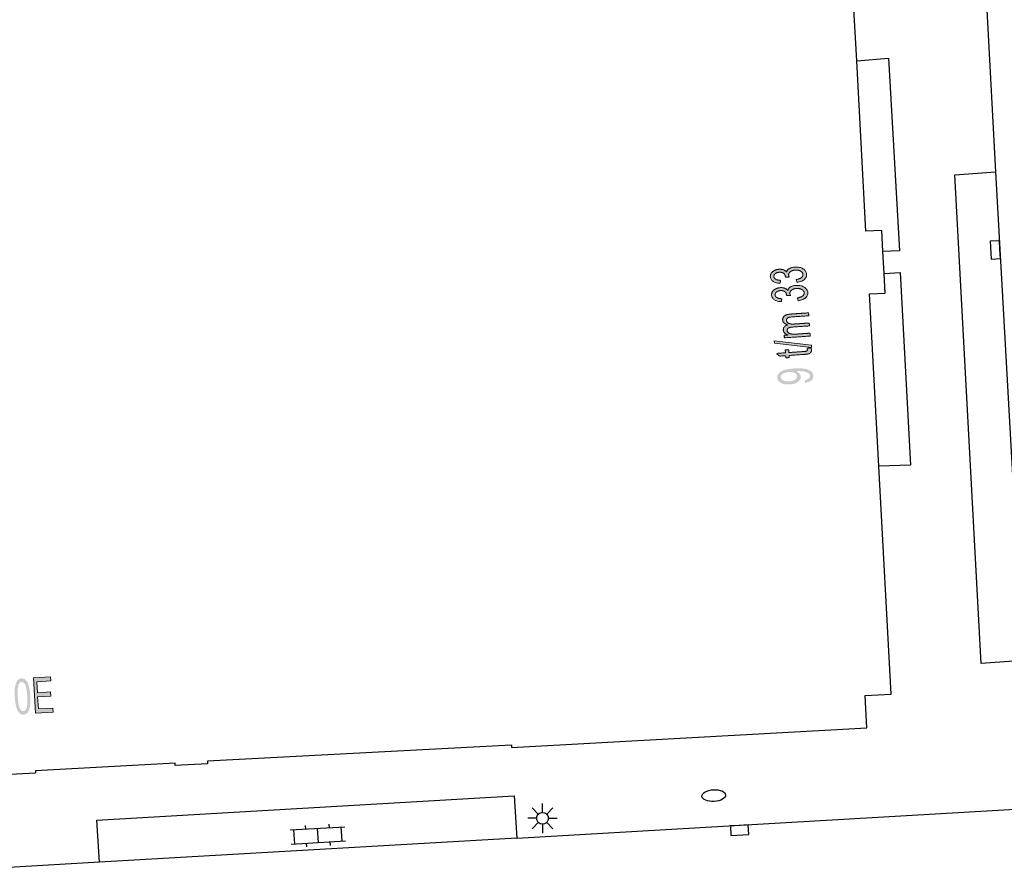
# Model space of a CAD drawing. Header units: metres. Extents: x 134521 to 134907, y 396000 to 396359.
# Tile 67 of 135: x 134715 to 134757, y 396004 to 396040. Entities that reach past the tile are written whole.
import ezdxf

# ---------------------------------------------------------------- set-up
doc = ezdxf.new("R2010")
doc.units = ezdxf.units.M
doc.header["$MEASUREMENT"] = 0

msp = doc.modelspace()

# ---------------------------------------------------------------- hatches: boundary and pattern name
at = {"linetype": 'Continuous', "lineweight": 0, "extrusion": (0, 0, -1)}
h = msp.add_hatch(color=251, dxfattribs=at)
edge = h.paths.add_edge_path()
edge.add_line((-134747.963, 396029.384), (-134747.931, 396029.505))
edge.add_spline(control_points=[(-134747.931, 396029.505), (-134748.086, 396029.537), (-134748.151, 396029.592), (-134748.217, 396029.647), (-134748.212, 396029.72), (-134748.206, 396029.807), (-134748.112, 396029.86), (-134748.018, 396029.914), (-134747.886, 396029.905), (-134747.759, 396029.896), (-134747.681, 396029.835), (-134747.602, 396029.774), (-134747.608, 396029.689), (-134747.61, 396029.655), (-134747.634, 396029.604)], knot_values=[0, 0, 0, 0.142857, 0.142857, 0.285714, 0.285714, 0.428571, 0.428571, 0.571429, 0.571429, 0.714286, 0.714286, 0.857143, 0.857143, 1, 1, 1], degree=2, periodic=0)
edge.add_line((-134747.634, 396029.604), (-134747.472, 396029.607))
edge.add_spline(control_points=[(-134747.472, 396029.607), (-134747.474, 396029.619), (-134747.473, 396029.627), (-134747.468, 396029.705), (-134747.402, 396029.764), (-134747.337, 396029.822), (-134747.209, 396029.813), (-134747.108, 396029.807), (-134747.045, 396029.756), (-134746.982, 396029.706), (-134746.987, 396029.634), (-134746.992, 396029.563), (-134747.063, 396029.52), (-134747.134, 396029.477), (-134747.27, 396029.472)], knot_values=[0, 0, 0, 0.142857, 0.142857, 0.285714, 0.285714, 0.428571, 0.428571, 0.571429, 0.571429, 0.714286, 0.714286, 0.857143, 0.857143, 1, 1, 1], degree=2, periodic=0)
edge.add_line((-134747.27, 396029.472), (-134747.245, 396029.347))
edge.add_spline(control_points=[(-134747.245, 396029.347), (-134747.059, 396029.357), (-134746.952, 396029.43), (-134746.845, 396029.503), (-134746.837, 396029.621), (-134746.831, 396029.703), (-134746.879, 396029.775), (-134746.927, 396029.848), (-134747.015, 396029.89), (-134747.103, 396029.933), (-134747.205, 396029.94), (-134747.302, 396029.947), (-134747.384, 396029.917), (-134747.466, 396029.888), (-134747.517, 396029.823), (-134747.542, 396029.914), (-134747.635, 396029.969), (-134747.728, 396030.024), (-134747.873, 396030.034), (-134748.068, 396030.048), (-134748.211, 396029.962), (-134748.354, 396029.876), (-134748.364, 396029.73), (-134748.373, 396029.599), (-134748.261, 396029.504), (-134748.149, 396029.409), (-134747.963, 396029.384)], knot_values=[0, 0, 0, 0.076923, 0.076923, 0.153846, 0.153846, 0.230769, 0.230769, 0.307692, 0.307692, 0.384615, 0.384615, 0.461538, 0.461538, 0.538462, 0.538462, 0.615385, 0.615385, 0.692308, 0.692308, 0.769231, 0.769231, 0.846154, 0.846154, 0.923077, 0.923077, 1, 1, 1], degree=2, periodic=0)
h = msp.add_hatch(color=251, dxfattribs=at)
edge = h.paths.add_edge_path()
edge.add_line((-134748.016, 396028.609), (-134747.984, 396028.73))
edge.add_spline(control_points=[(-134747.984, 396028.73), (-134748.139, 396028.762), (-134748.204, 396028.817), (-134748.27, 396028.872), (-134748.265, 396028.945), (-134748.259, 396029.032), (-134748.165, 396029.085), (-134748.071, 396029.139), (-134747.938, 396029.13), (-134747.812, 396029.121), (-134747.733, 396029.06), (-134747.655, 396029), (-134747.661, 396028.915), (-134747.663, 396028.88), (-134747.687, 396028.83)], knot_values=[0, 0, 0, 0.142857, 0.142857, 0.285714, 0.285714, 0.428571, 0.428571, 0.571429, 0.571429, 0.714286, 0.714286, 0.857143, 0.857143, 1, 1, 1], degree=2, periodic=0)
edge.add_line((-134747.687, 396028.83), (-134747.525, 396028.832))
edge.add_spline(control_points=[(-134747.525, 396028.832), (-134747.526, 396028.845), (-134747.526, 396028.852), (-134747.521, 396028.93), (-134747.455, 396028.989), (-134747.39, 396029.047), (-134747.262, 396029.039), (-134747.161, 396029.032), (-134747.098, 396028.982), (-134747.035, 396028.931), (-134747.04, 396028.859), (-134747.045, 396028.788), (-134747.116, 396028.745), (-134747.186, 396028.702), (-134747.322, 396028.697)], knot_values=[0, 0, 0, 0.142857, 0.142857, 0.285714, 0.285714, 0.428571, 0.428571, 0.571429, 0.571429, 0.714286, 0.714286, 0.857143, 0.857143, 1, 1, 1], degree=2, periodic=0)
edge.add_line((-134747.322, 396028.697), (-134747.298, 396028.573))
edge.add_spline(control_points=[(-134747.298, 396028.573), (-134747.111, 396028.582), (-134747.004, 396028.655), (-134746.898, 396028.728), (-134746.889, 396028.846), (-134746.884, 396028.928), (-134746.932, 396029.001), (-134746.979, 396029.073), (-134747.068, 396029.115), (-134747.156, 396029.158), (-134747.258, 396029.165), (-134747.355, 396029.172), (-134747.436, 396029.142), (-134747.518, 396029.113), (-134747.57, 396029.048), (-134747.594, 396029.139), (-134747.687, 396029.194), (-134747.781, 396029.25), (-134747.925, 396029.259), (-134748.121, 396029.273), (-134748.264, 396029.187), (-134748.407, 396029.101), (-134748.416, 396028.955), (-134748.425, 396028.824), (-134748.314, 396028.729), (-134748.202, 396028.634), (-134748.016, 396028.609)], knot_values=[0, 0, 0, 0.076923, 0.076923, 0.153846, 0.153846, 0.230769, 0.230769, 0.307692, 0.307692, 0.384615, 0.384615, 0.461538, 0.461538, 0.538462, 0.538462, 0.615385, 0.615385, 0.692308, 0.692308, 0.769231, 0.769231, 0.846154, 0.846154, 0.923077, 0.923077, 1, 1, 1], degree=2, periodic=0)
h = msp.add_hatch(color=251, dxfattribs=at)
edge = h.paths.add_edge_path()
edge.add_line((-134748.516, 396027.121), (-134747.431, 396027.048))
edge.add_line((-134747.431, 396027.048), (-134747.424, 396027.157))
edge.add_line((-134747.424, 396027.157), (-134747.577, 396027.167))
edge.add_spline(control_points=[(-134747.577, 396027.167), (-134747.495, 396027.196), (-134747.442, 396027.249), (-134747.39, 396027.303), (-134747.385, 396027.375), (-134747.38, 396027.455), (-134747.426, 396027.51), (-134747.473, 396027.565), (-134747.561, 396027.592), (-134747.365, 396027.665), (-134747.356, 396027.803), (-134747.349, 396027.91), (-134747.434, 396027.974), (-134747.519, 396028.038), (-134747.705, 396028.051)], knot_values=[0, 0, 0, 0.142857, 0.142857, 0.285714, 0.285714, 0.428571, 0.428571, 0.571429, 0.571429, 0.714286, 0.714286, 0.857143, 0.857143, 1, 1, 1], degree=2, periodic=0)
edge.add_line((-134747.705, 396028.051), (-134748.449, 396028.102))
edge.add_line((-134748.449, 396028.102), (-134748.458, 396027.979))
edge.add_line((-134748.458, 396027.979), (-134747.775, 396027.933))
edge.add_spline(control_points=[(-134747.775, 396027.933), (-134747.665, 396027.925), (-134747.617, 396027.91), (-134747.57, 396027.895), (-134747.542, 396027.861), (-134747.515, 396027.828), (-134747.517, 396027.786), (-134747.523, 396027.71), (-134747.602, 396027.664), (-134747.682, 396027.619), (-134747.849, 396027.631)], knot_values=[0, 0, 0, 0.2, 0.2, 0.4, 0.4, 0.6, 0.6, 0.8, 0.8, 1, 1, 1], degree=2, periodic=0)
edge.add_line((-134747.849, 396027.631), (-134748.479, 396027.674))
edge.add_line((-134748.479, 396027.674), (-134748.487, 396027.551))
edge.add_line((-134748.487, 396027.551), (-134747.783, 396027.503))
edge.add_spline(control_points=[(-134747.783, 396027.503), (-134747.66, 396027.495), (-134747.601, 396027.461), (-134747.542, 396027.427), (-134747.547, 396027.358), (-134747.55, 396027.307), (-134747.594, 396027.265), (-134747.638, 396027.224), (-134747.718, 396027.21), (-134747.798, 396027.196), (-134747.946, 396027.206)], knot_values=[0, 0, 0, 0.2, 0.2, 0.4, 0.4, 0.6, 0.6, 0.8, 0.8, 1, 1, 1], degree=2, periodic=0)
edge.add_line((-134747.946, 396027.206), (-134748.508, 396027.244))
edge.add_line((-134748.508, 396027.244), (-134748.516, 396027.121))
for points in [[(-134748.574, 396026.644), (-134748.567, 396026.743), (-134747.001, 396026.927), (-134747.007, 396026.828)], [(-134715.835, 396011.21), (-134716.58, 396011.254), (-134716.57, 396011.431), (-134715.956, 396011.394), (-134715.926, 396011.903), (-134716.479, 396011.937), (-134716.468, 396012.114), (-134715.915, 396012.08), (-134715.888, 396012.538), (-134716.478, 396012.573), (-134716.467, 396012.75), (-134715.745, 396012.707)]]:
    msp.add_hatch(color=251, dxfattribs=at).paths.add_polyline_path(points)
h = msp.add_hatch(color=251, dxfattribs=at)
edge = h.paths.add_edge_path()
edge.add_line((-134748.387, 396026.603), (-134748.548, 396026.632))
edge.add_spline(control_points=[(-134748.548, 396026.632), (-134748.568, 396026.581), (-134748.571, 396026.54), (-134748.575, 396026.474), (-134748.546, 396026.435), (-134748.517, 396026.396), (-134748.466, 396026.378), (-134748.416, 396026.359), (-134748.25, 396026.348)], knot_values=[0, 0, 0, 0.25, 0.25, 0.5, 0.5, 0.75, 0.75, 1, 1, 1], degree=2, periodic=0)
edge.add_line((-134748.25, 396026.348), (-134747.625, 396026.305))
edge.add_line((-134747.625, 396026.305), (-134747.631, 396026.215))
edge.add_line((-134747.631, 396026.215), (-134747.489, 396026.205))
edge.add_line((-134747.489, 396026.205), (-134747.483, 396026.296))
edge.add_line((-134747.483, 396026.296), (-134747.214, 396026.277))
edge.add_line((-134747.214, 396026.277), (-134747.096, 396026.392))
edge.add_line((-134747.096, 396026.392), (-134747.474, 396026.418))
edge.add_line((-134747.474, 396026.418), (-134747.466, 396026.54))
edge.add_line((-134747.466, 396026.54), (-134747.609, 396026.55))
edge.add_line((-134747.609, 396026.55), (-134747.617, 396026.428))
edge.add_line((-134747.617, 396026.428), (-134748.252, 396026.471))
edge.add_spline(control_points=[(-134748.252, 396026.471), (-134748.331, 396026.476), (-134748.353, 396026.484), (-134748.375, 396026.492), (-134748.388, 396026.508), (-134748.4, 396026.523), (-134748.398, 396026.55), (-134748.397, 396026.571), (-134748.387, 396026.603)], knot_values=[0, 0, 0, 0.25, 0.25, 0.5, 0.5, 0.75, 0.75, 1, 1, 1], degree=2, periodic=0)
h = msp.add_hatch(color=251, dxfattribs=at)
edge = h.paths.add_edge_path()
edge.add_line((-134748.302, 396025.146), (-134748.278, 396025.263))
edge.add_spline(control_points=[(-134748.278, 396025.263), (-134748.402, 396025.286), (-134748.456, 396025.332), (-134748.509, 396025.378), (-134748.504, 396025.444), (-134748.501, 396025.5), (-134748.459, 396025.54), (-134748.417, 396025.581), (-134748.35, 396025.603), (-134748.284, 396025.626), (-134748.172, 396025.637), (-134748.061, 396025.647), (-134747.946, 396025.64), (-134747.934, 396025.639), (-134747.909, 396025.636), (-134748, 396025.606), (-134748.059, 396025.546), (-134748.118, 396025.486), (-134748.123, 396025.412), (-134748.131, 396025.288), (-134748.002, 396025.193), (-134747.874, 396025.098), (-134747.653, 396025.083), (-134747.426, 396025.068), (-134747.281, 396025.148), (-134747.136, 396025.228), (-134747.127, 396025.362), (-134747.12, 396025.46), (-134747.193, 396025.546), (-134747.266, 396025.632), (-134747.409, 396025.683), (-134747.551, 396025.735), (-134747.827, 396025.754), (-134748.114, 396025.773), (-134748.286, 396025.743), (-134748.459, 396025.713), (-134748.553, 396025.638), (-134748.648, 396025.562), (-134748.655, 396025.451), (-134748.663, 396025.335), (-134748.571, 396025.254), (-134748.478, 396025.173), (-134748.302, 396025.146)], knot_values=[0, 0, 0, 0.047619, 0.047619, 0.095238, 0.095238, 0.142857, 0.142857, 0.190476, 0.190476, 0.238095, 0.238095, 0.285714, 0.285714, 0.333333, 0.333333, 0.380952, 0.380952, 0.428571, 0.428571, 0.47619, 0.47619, 0.52381, 0.52381, 0.571429, 0.571429, 0.619048, 0.619048, 0.666667, 0.666667, 0.714286, 0.714286, 0.761905, 0.761905, 0.809524, 0.809524, 0.857143, 0.857143, 0.904762, 0.904762, 0.952381, 0.952381, 1, 1, 1], degree=2, periodic=0)
edge = h.paths.add_edge_path(flags=16)
edge.add_spline(control_points=[(-134747.609, 396025.602), (-134747.45, 396025.591), (-134747.361, 396025.529), (-134747.272, 396025.467), (-134747.277, 396025.388), (-134747.283, 396025.306), (-134747.387, 396025.253), (-134747.491, 396025.199), (-134747.651, 396025.21), (-134747.794, 396025.22), (-134747.879, 396025.283), (-134747.964, 396025.346), (-134747.959, 396025.431), (-134747.953, 396025.516), (-134747.86, 396025.564), (-134747.767, 396025.613), (-134747.609, 396025.602)], knot_values=[0, 0, 0, 0.125, 0.125, 0.25, 0.25, 0.375, 0.375, 0.5, 0.5, 0.625, 0.625, 0.75, 0.75, 0.875, 0.875, 1, 1, 1], degree=2, periodic=0)
h = msp.add_hatch(color=251, dxfattribs=at)
edge = h.paths.add_edge_path()
edge.add_spline(control_points=[(-134714.962, 396011.898), (-134714.946, 396012.164), (-134714.973, 396012.328), (-134715, 396012.492), (-134715.066, 396012.584), (-134715.133, 396012.676), (-134715.242, 396012.682), (-134715.322, 396012.687), (-134715.386, 396012.642), (-134715.449, 396012.598), (-134715.494, 396012.509), (-134715.539, 396012.42), (-134715.569, 396012.29), (-134715.6, 396012.16), (-134715.613, 396011.937), (-134715.629, 396011.674), (-134715.602, 396011.51), (-134715.576, 396011.345), (-134715.51, 396011.253), (-134715.443, 396011.161), (-134715.334, 396011.154), (-134715.189, 396011.146), (-134715.098, 396011.295), (-134714.988, 396011.477), (-134714.962, 396011.898)], knot_values=[0, 0, 0, 0.083333, 0.083333, 0.166667, 0.166667, 0.25, 0.25, 0.333333, 0.333333, 0.416667, 0.416667, 0.5, 0.5, 0.583333, 0.583333, 0.666667, 0.666667, 0.75, 0.75, 0.833333, 0.833333, 0.916667, 0.916667, 1, 1, 1], degree=2, periodic=0)
edge = h.paths.add_edge_path(flags=16)
edge.add_spline(control_points=[(-134715.089, 396011.906), (-134715.111, 396011.536), (-134715.176, 396011.418), (-134715.24, 396011.3), (-134715.324, 396011.305), (-134715.409, 396011.31), (-134715.459, 396011.436), (-134715.509, 396011.561), (-134715.487, 396011.93), (-134715.464, 396012.299), (-134715.4, 396012.418), (-134715.335, 396012.536), (-134715.249, 396012.531), (-134715.165, 396012.525), (-134715.121, 396012.415), (-134715.067, 396012.275), (-134715.089, 396011.906)], knot_values=[0, 0, 0, 0.125, 0.125, 0.25, 0.25, 0.375, 0.375, 0.5, 0.5, 0.625, 0.625, 0.75, 0.75, 0.875, 0.875, 1, 1, 1], degree=2, periodic=0)

# ---------------------------------------------------------------- linework, layer by layer
at = {"color": 251}
for p, q in [((134755.608, 396047.523), (134756.34, 396034.051)), ((134750.481, 396038.739), (134750.238, 396043.279)), ((134750.481, 396038.739), (134751.823, 396038.842)), ((134750.867, 396031.541), (134750.481, 396038.739)), ((134751.823, 396038.842), (134752.279, 396030.718)), ((134754.616, 396033.928), (134756.34, 396034.051)), ((134756.34, 396034.051), (134757.289, 396016.978)), ((134755.738, 396013.307), (134754.616, 396033.928)), ((134751.536, 396031.578), (134750.867, 396031.541)), ((134751.585, 396030.693), (134751.536, 396031.578)), ((134752.279, 396030.718), (134751.585, 396030.693)), ((134751.636, 396029.764), (134751.585, 396030.693)), ((134751.636, 396029.764), (134752.319, 396029.799)), ((134751.682, 396028.927), (134751.636, 396029.764)), ((134752.319, 396029.799), (134752.749, 396021.682)), ((134751.016, 396028.897), (134751.682, 396028.927)), ((134751.41, 396021.632), (134751.016, 396028.897)), ((134752.749, 396021.682), (134751.41, 396021.632)), ((134751.932, 396012.019), (134751.41, 396021.632)), ((134757.51, 396013.442), (134755.738, 396013.307)), ((134750.841, 396011.964), (134751.932, 396012.019)), ((134750.911, 396010.602), (134750.841, 396011.964)), ((134736.136, 396005.946), (134839.44, 396011.943)), ((134735.921, 396009.768), (134750.911, 396010.602)), ((134735.916, 396009.87), (134723.09, 396009.188)), ((134735.916, 396009.87), (134735.921, 396009.768)), ((134721.726, 396009.112), (134715.832, 396008.78)), ((134721.732, 396009.002), (134721.726, 396009.112)), ((134723.096, 396009.08), (134721.732, 396009.002)), ((134723.09, 396009.188), (134723.096, 396009.08)), ((134690.106, 396007.16), (134715.836, 396008.705)), ((134715.832, 396008.78), (134715.836, 396008.705)), ((134718.429, 396006.702), (134736.03, 396007.722)), ((134736.03, 396007.722), (134736.136, 396005.946)), ((134737.225, 396007.031), (134737.225, 396007.406)), ((134737.048, 396006.958), (134736.783, 396007.223)), ((134737.402, 396006.958), (134737.667, 396007.223)), ((134718.54, 396004.927), (134718.429, 396006.702)), ((134736.975, 396006.781), (134736.6, 396006.781)), ((134737.048, 396006.604), (134736.783, 396006.339)), ((134737.667, 396006.339), (134737.402, 396006.604)), ((134737.475, 396006.781), (134737.85, 396006.781)), ((134726.586, 396006.289), (134728.882, 396006.422)), ((134726.77, 396005.698), (134726.735, 396006.297)), ((134727.234, 396006.326), (134727.226, 396006.476)), ((134727.768, 396005.757), (134727.734, 396006.355)), ((134728.233, 396006.385), (134728.224, 396006.534)), ((134728.767, 396005.815), (134728.732, 396006.414)), ((134737.225, 396006.531), (134737.225, 396006.156)), ((134736.136, 396005.946), (134718.54, 396004.927)), ((134726.62, 396005.69), (134728.916, 396005.823)), ((134728.276, 396005.636), (134728.268, 396005.786)), ((134727.278, 396005.578), (134727.269, 396005.727)), ((134718.54, 396004.927), (134709.761, 396004.418))]:
    msp.add_line(p, q, dxfattribs=at)
at = {"color": 251, "flags": 128}
for points in [[(134756.525, 396030.769), (134756.504, 396031.143), (134756.105, 396031.121), (134756.147, 396030.372), (134756.546, 396030.395), (134756.525, 396030.769)], [(134745.527, 396006.479), (134745.153, 396006.458), (134745.175, 396006.058), (134745.924, 396006.101), (134745.901, 396006.5), (134745.527, 396006.479)]]:
    msp.add_lwpolyline(points, dxfattribs=at)
at = {"color": 251, "linetype": 'Continuous', "lineweight": 0, "flags": 128}
for points in [[(134748.574, 396026.644), (134747.007, 396026.828), (134747.001, 396026.927), (134748.567, 396026.743)], [(134715.835, 396011.21), (134715.745, 396012.707), (134716.467, 396012.75), (134716.478, 396012.573), (134715.888, 396012.538), (134715.915, 396012.08), (134716.468, 396012.114), (134716.479, 396011.937), (134715.926, 396011.903), (134715.956, 396011.394), (134716.57, 396011.431), (134716.58, 396011.254)]]:
    msp.add_lwpolyline(points, close=True, dxfattribs=at)
at = {"color": 251}
msp.add_circle((134737.225, 396006.781), 0.25, dxfattribs=at)
msp.add_ellipse((134744.452, 396007.739), major_axis=(-0.499, -0.029), ratio=0.493984, dxfattribs=at)
at = {"color": 251, "linetype": 'Continuous', "lineweight": 0}
for points, knots in [([(134747.963, 396029.384), (134747.947, 396029.445), (134747.931, 396029.505), (134748.086, 396029.537), (134748.151, 396029.592), (134748.217, 396029.647), (134748.212, 396029.72), (134748.206, 396029.807), (134748.112, 396029.86), (134748.018, 396029.914), (134747.886, 396029.905), (134747.759, 396029.896), (134747.681, 396029.835), (134747.602, 396029.774), (134747.608, 396029.689), (134747.61, 396029.655), (134747.634, 396029.604), (134747.553, 396029.606), (134747.472, 396029.607), (134747.474, 396029.619), (134747.473, 396029.627), (134747.468, 396029.705), (134747.402, 396029.764), (134747.337, 396029.822), (134747.209, 396029.813), (134747.108, 396029.807), (134747.045, 396029.756), (134746.982, 396029.706), (134746.987, 396029.634), (134746.992, 396029.563), (134747.063, 396029.52), (134747.134, 396029.477), (134747.27, 396029.472), (134747.257, 396029.41), (134747.245, 396029.347), (134747.059, 396029.357), (134746.952, 396029.43), (134746.845, 396029.503), (134746.837, 396029.621), (134746.831, 396029.703), (134746.879, 396029.775), (134746.927, 396029.848), (134747.015, 396029.89), (134747.103, 396029.933), (134747.205, 396029.94), (134747.302, 396029.947), (134747.384, 396029.917), (134747.466, 396029.888), (134747.517, 396029.823), (134747.542, 396029.914), (134747.635, 396029.969), (134747.728, 396030.024), (134747.873, 396030.034), (134748.068, 396030.048), (134748.211, 396029.962), (134748.354, 396029.876), (134748.364, 396029.73), (134748.373, 396029.599), (134748.261, 396029.504), (134748.149, 396029.409), (134747.963, 396029.384)], [0, 0, 0, 0.166667, 0.166667, 0.190476, 0.190476, 0.214286, 0.214286, 0.238095, 0.238095, 0.261905, 0.261905, 0.285714, 0.285714, 0.309524, 0.309524, 0.333333, 0.333333, 0.5, 0.5, 0.52381, 0.52381, 0.547619, 0.547619, 0.571429, 0.571429, 0.595238, 0.595238, 0.619048, 0.619048, 0.642857, 0.642857, 0.666667, 0.666667, 0.833333, 0.833333, 0.846154, 0.846154, 0.858974, 0.858974, 0.871795, 0.871795, 0.884615, 0.884615, 0.897436, 0.897436, 0.910256, 0.910256, 0.923077, 0.923077, 0.935897, 0.935897, 0.948718, 0.948718, 0.961538, 0.961538, 0.974359, 0.974359, 0.987179, 0.987179, 1, 1, 1]), ([(134748.016, 396028.609), (134748, 396028.67), (134747.984, 396028.73), (134748.139, 396028.762), (134748.204, 396028.817), (134748.27, 396028.872), (134748.265, 396028.945), (134748.259, 396029.032), (134748.165, 396029.085), (134748.071, 396029.139), (134747.938, 396029.13), (134747.812, 396029.121), (134747.733, 396029.06), (134747.655, 396029), (134747.661, 396028.915), (134747.663, 396028.88), (134747.687, 396028.83), (134747.606, 396028.831), (134747.525, 396028.832), (134747.526, 396028.845), (134747.526, 396028.852), (134747.521, 396028.93), (134747.455, 396028.989), (134747.39, 396029.047), (134747.262, 396029.039), (134747.161, 396029.032), (134747.098, 396028.982), (134747.035, 396028.931), (134747.04, 396028.859), (134747.045, 396028.788), (134747.116, 396028.745), (134747.186, 396028.702), (134747.322, 396028.697), (134747.31, 396028.635), (134747.298, 396028.573), (134747.111, 396028.582), (134747.004, 396028.655), (134746.898, 396028.728), (134746.889, 396028.846), (134746.884, 396028.928), (134746.932, 396029.001), (134746.979, 396029.073), (134747.068, 396029.115), (134747.156, 396029.158), (134747.258, 396029.165), (134747.355, 396029.172), (134747.436, 396029.142), (134747.518, 396029.113), (134747.57, 396029.048), (134747.594, 396029.139), (134747.687, 396029.194), (134747.781, 396029.25), (134747.925, 396029.259), (134748.121, 396029.273), (134748.264, 396029.187), (134748.407, 396029.101), (134748.416, 396028.955), (134748.425, 396028.824), (134748.314, 396028.729), (134748.202, 396028.634), (134748.016, 396028.609)], [0, 0, 0, 0.166667, 0.166667, 0.190476, 0.190476, 0.214286, 0.214286, 0.238095, 0.238095, 0.261905, 0.261905, 0.285714, 0.285714, 0.309524, 0.309524, 0.333333, 0.333333, 0.5, 0.5, 0.52381, 0.52381, 0.547619, 0.547619, 0.571429, 0.571429, 0.595238, 0.595238, 0.619048, 0.619048, 0.642857, 0.642857, 0.666667, 0.666667, 0.833333, 0.833333, 0.846154, 0.846154, 0.858974, 0.858974, 0.871795, 0.871795, 0.884615, 0.884615, 0.897436, 0.897436, 0.910256, 0.910256, 0.923077, 0.923077, 0.935897, 0.935897, 0.948718, 0.948718, 0.961538, 0.961538, 0.974359, 0.974359, 0.987179, 0.987179, 1, 1, 1]), ([(134748.516, 396027.121), (134747.974, 396027.085), (134747.431, 396027.048), (134747.428, 396027.102), (134747.424, 396027.157), (134747.5, 396027.162), (134747.577, 396027.167), (134747.495, 396027.196), (134747.442, 396027.249), (134747.39, 396027.303), (134747.385, 396027.375), (134747.38, 396027.455), (134747.426, 396027.51), (134747.473, 396027.565), (134747.561, 396027.592), (134747.365, 396027.665), (134747.356, 396027.803), (134747.349, 396027.91), (134747.434, 396027.974), (134747.519, 396028.038), (134747.705, 396028.051), (134748.077, 396028.076), (134748.449, 396028.102), (134748.454, 396028.04), (134748.458, 396027.979), (134748.116, 396027.956), (134747.775, 396027.933), (134747.665, 396027.925), (134747.617, 396027.91), (134747.57, 396027.895), (134747.542, 396027.861), (134747.515, 396027.828), (134747.517, 396027.786), (134747.523, 396027.71), (134747.602, 396027.664), (134747.682, 396027.619), (134747.849, 396027.631), (134748.164, 396027.652), (134748.479, 396027.674), (134748.483, 396027.612), (134748.487, 396027.551), (134748.135, 396027.527), (134747.783, 396027.503), (134747.66, 396027.495), (134747.601, 396027.461), (134747.542, 396027.427), (134747.547, 396027.358), (134747.55, 396027.307), (134747.594, 396027.265), (134747.638, 396027.224), (134747.718, 396027.21), (134747.798, 396027.196), (134747.946, 396027.206), (134748.227, 396027.225), (134748.508, 396027.244), (134748.512, 396027.183), (134748.516, 396027.121)], [0, 0, 0, 0.047619, 0.047619, 0.095238, 0.095238, 0.142857, 0.142857, 0.163265, 0.163265, 0.183673, 0.183673, 0.204082, 0.204082, 0.22449, 0.22449, 0.244898, 0.244898, 0.265306, 0.265306, 0.285714, 0.285714, 0.333333, 0.333333, 0.380952, 0.380952, 0.428571, 0.428571, 0.457143, 0.457143, 0.485714, 0.485714, 0.514286, 0.514286, 0.542857, 0.542857, 0.571429, 0.571429, 0.619048, 0.619048, 0.666667, 0.666667, 0.714286, 0.714286, 0.742857, 0.742857, 0.771429, 0.771429, 0.8, 0.8, 0.828571, 0.828571, 0.857143, 0.857143, 0.928571, 0.928571, 1, 1, 1]), ([(134748.387, 396026.603), (134748.468, 396026.618), (134748.548, 396026.632), (134748.568, 396026.581), (134748.571, 396026.54), (134748.575, 396026.474), (134748.546, 396026.435), (134748.517, 396026.396), (134748.466, 396026.378), (134748.416, 396026.359), (134748.25, 396026.348), (134747.938, 396026.327), (134747.625, 396026.305), (134747.628, 396026.26), (134747.631, 396026.215), (134747.56, 396026.21), (134747.489, 396026.205), (134747.486, 396026.25), (134747.483, 396026.296), (134747.348, 396026.286), (134747.214, 396026.277), (134747.155, 396026.335), (134747.096, 396026.392), (134747.285, 396026.405), (134747.474, 396026.418), (134747.47, 396026.479), (134747.466, 396026.54), (134747.537, 396026.545), (134747.609, 396026.55), (134747.613, 396026.489), (134747.617, 396026.428), (134747.935, 396026.449), (134748.252, 396026.471), (134748.331, 396026.476), (134748.353, 396026.484), (134748.375, 396026.492), (134748.388, 396026.508), (134748.4, 396026.523), (134748.398, 396026.55), (134748.397, 396026.571), (134748.387, 396026.603)], [0, 0, 0, 0.25, 0.25, 0.3125, 0.3125, 0.375, 0.375, 0.4375, 0.4375, 0.5, 0.5, 0.522727, 0.522727, 0.545455, 0.545455, 0.568182, 0.568182, 0.590909, 0.590909, 0.613636, 0.613636, 0.636364, 0.636364, 0.659091, 0.659091, 0.681818, 0.681818, 0.704545, 0.704545, 0.727273, 0.727273, 0.75, 0.75, 0.8125, 0.8125, 0.875, 0.875, 0.9375, 0.9375, 1, 1, 1])]:
    msp.add_open_spline(points, degree=2, knots=knots, dxfattribs=at)

doc.saveas('drawing.dxf')
